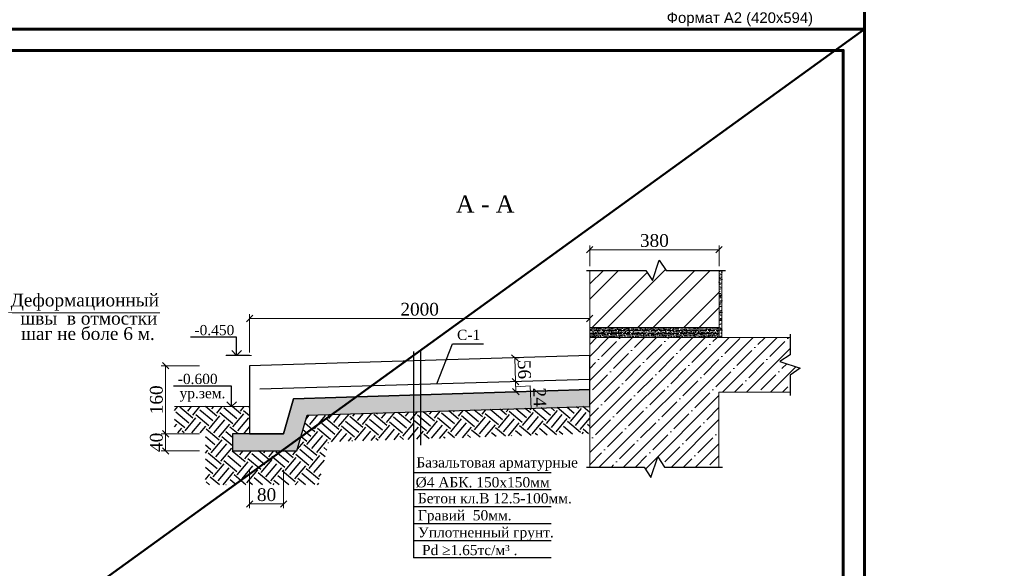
# Model space of a CAD drawing. Header units: millimetres. Extents: x 2063114 to 14983986, y -126020516 to 213791.
# Tile 50 of 256: x 2359920 to 2383080, y -1633675 to -1620778. Entities that reach past the tile are written whole.
import ezdxf
from ezdxf.enums import TextEntityAlignment as Align

# ---------------------------------------------------------------- set-up
doc = ezdxf.new("R2010")
doc.units = ezdxf.units.MM
doc.layers.get('Defpoints').update_dxf_attribs({"color": 6, "lineweight": 35})
for name, color, linetype, lineweight in [('_0', 7, 'Continuous', 20), ('Format', 7, 'Continuous', 35), ('Тонкие_вспом_GR', 7, 'Continuous', 13), ('Узлы', 7, 'Continuous', 30), ('Штрих_GR', 35, 'Continuous', 5), ('Штриховка', 253, 'Continuous', 9)]:
    doc.layers.add(name, color=color, linetype=linetype, lineweight=lineweight)
doc.layers.add('_print', color=6, linetype='Continuous', lineweight=60, plot=False)
doc.styles.get("Standard").update_dxf_attribs({"font": 'arial.ttf'})
doc.styles.add('TIMES', font='times.ttf')
doc.styles.add('TIMES NEW', font='times.ttf', dxfattribs={"height": 200})
doc.styles.add('Times New Roman', font='times.ttf')
doc.linetypes.add('ограждение1', pattern='A,6.35,-2.54,[133,ltypeshp.shx,S=2.54,R=0,X=-2.54,Y=0],-2.54,25.4', length=36.83)
doc.dimstyles.new('Миржалол 10', dxfattribs={"dimtxt": 300, "dimasz": 150, "dimexe": 100, "dimexo": 100, "dimgap": 63, "dimtad": 1, "dimdec": 0, "dimlfac": 0.1, "dimtxsty": 'Times New Roman', "dimblk": 'OBLIQUE', "dimcen": 100, "dimclrd": 256, "dimclre": 256, "dimclrt": 256, "dimadec": 0, "dimazin": 0, "dimtfac": 1, "dimtdec": 0, "dimtmove": 1, "dimatfit": 3, "dimfxl": 800, "dimfxlon": 1, "dimlwd": 13, "dimlwe": 13, "dimarcsym": 0})
doc.dimstyles.new('Миржалол10', dxfattribs={"dimtxt": 300, "dimasz": 150, "dimexe": 100, "dimexo": 100, "dimgap": 63, "dimtad": 1, "dimdec": 0, "dimlfac": 0.1, "dimtxsty": 'Times New Roman', "dimblk": 'OBLIQUE', "dimcen": 100, "dimclrd": 256, "dimclre": 256, "dimclrt": 256, "dimadec": 0, "dimazin": 0, "dimtfac": 1, "dimtdec": 0, "dimtmove": 1, "dimatfit": 3, "dimfxl": 800, "dimfxlon": 1, "dimlwd": 13, "dimlwe": 13, "dimarcsym": 0})

# ---------------------------------------------------------------- blocks, each defined once
blk = doc.blocks.new('_Oblique')
at = {"color": 0, "linetype": 'ByBlock', "lineweight": -2}
blk.add_line((-0.5, -0.5), (0.5, 0.5), dxfattribs=at)
blk = doc.blocks.new('*D1161')
at = {"linetype": 'Continuous', "lineweight": 13, "ltscale": 300, "transparency": 16777216}
for p, q in [((2365327, -1628602), (2365327, -1627702)), ((2365327, -1627802), (2373329, -1627802)), ((2373329, -1628574), (2373329, -1627702))]:
    blk.add_line(p, q, dxfattribs=at)
at = {"layer": 'Defpoints', "color": 0, "lineweight": 30, "ltscale": 300, "transparency": 16777216}
for p in [(2373329, -1627802), (2373329, -1628674), (2365327, -1628914)]:
    blk.add_point(p, dxfattribs=at)
at = {"lineweight": 13, "ltscale": 300, "transparency": 16777216, "xscale": 150, "yscale": 150, "zscale": 150, "rotation": 180}
blk.add_blockref('_Oblique', (2365327, -1627802), dxfattribs=at)
at = {"lineweight": 13, "ltscale": 300, "transparency": 16777216, "xscale": 150, "yscale": 150, "zscale": 150}
blk.add_blockref('_Oblique', (2373329, -1627802), dxfattribs=at)
at = {"ltscale": 300, "transparency": 16777216, "insert": (2369328, -1627586), "char_height": 300, "attachment_point": 5, "style": 'Times New Roman'}
blk.add_mtext('2000', dxfattribs=at)
blk = doc.blocks.new('*D1162')
at = {"linetype": 'Continuous', "lineweight": 13, "ltscale": 300, "transparency": 16777216}
for p, q in [((2364151, -1628914), (2363251, -1628914)), ((2363351, -1628914), (2363351, -1630514)), ((2364151, -1630514), (2363251, -1630514))]:
    blk.add_line(p, q, dxfattribs=at)
at = {"layer": 'Defpoints', "color": 0, "lineweight": 30, "ltscale": 300, "transparency": 16777216}
for p in [(2365327, -1628914), (2363351, -1630514), (2364927, -1630514)]:
    blk.add_point(p, dxfattribs=at)
at = {"lineweight": 13, "ltscale": 300, "transparency": 16777216, "xscale": 150, "yscale": 150, "zscale": 150}
for p, rotation in [((2363351, -1628914), 90), ((2363351, -1630514), 270)]:
    blk.add_blockref('_Oblique', p, dxfattribs=dict(at, rotation=rotation))
at = {"ltscale": 300, "transparency": 16777216, "insert": (2363136, -1629714), "char_height": 300, "attachment_point": 5, "rotation": 90, "style": 'Times New Roman'}
blk.add_mtext('160', dxfattribs=at)
blk = doc.blocks.new('*D1174')
at = {"linetype": 'Continuous', "lineweight": 13, "ltscale": 300, "transparency": 16777216}
for p, q in [((2364151, -1630514), (2363251, -1630514)), ((2363351, -1630514), (2363351, -1630914)), ((2364151, -1630914), (2363251, -1630914))]:
    blk.add_line(p, q, dxfattribs=at)
at = {"layer": 'Defpoints', "color": 0, "lineweight": 30, "ltscale": 300, "transparency": 16777216}
for p in [(2364927, -1630514), (2363351, -1630914), (2364927, -1630914)]:
    blk.add_point(p, dxfattribs=at)
at = {"lineweight": 13, "ltscale": 300, "transparency": 16777216, "xscale": 150, "yscale": 150, "zscale": 150}
for p, rotation in [((2363351, -1630514), 90), ((2363351, -1630914), 270)]:
    blk.add_blockref('_Oblique', p, dxfattribs=dict(at, rotation=rotation))
at = {"ltscale": 300, "transparency": 16777216, "insert": (2363136, -1630714), "char_height": 300, "attachment_point": 5, "rotation": 90, "style": 'Times New Roman'}
blk.add_mtext('40', dxfattribs=at)
blk = doc.blocks.new('*D1156')
at = {"linetype": 'Continuous', "lineweight": 13, "ltscale": 300, "transparency": 16777216}
for p, q in [((2365327, -1631361), (2365327, -1632261)), ((2366127, -1631361), (2366127, -1632261)), ((2365327, -1632161), (2366127, -1632161))]:
    blk.add_line(p, q, dxfattribs=at)
at = {"layer": 'Defpoints', "color": 0, "lineweight": 30, "ltscale": 300, "transparency": 16777216}
for p in [(2365327, -1630514), (2366127, -1630514), (2366127, -1632161)]:
    blk.add_point(p, dxfattribs=at)
at = {"lineweight": 13, "ltscale": 300, "transparency": 16777216, "xscale": 150, "yscale": 150, "zscale": 150, "rotation": 180}
blk.add_blockref('_Oblique', (2365327, -1632161), dxfattribs=at)
at = {"lineweight": 13, "ltscale": 300, "transparency": 16777216, "xscale": 150, "yscale": 150, "zscale": 150}
blk.add_blockref('_Oblique', (2366127, -1632161), dxfattribs=at)
at = {"ltscale": 300, "transparency": 16777216, "insert": (2365727, -1631946), "char_height": 300, "attachment_point": 5, "style": 'Times New Roman'}
blk.add_mtext('80', dxfattribs=at)
blk = doc.blocks.new('*D1157')
at = {"linetype": 'Continuous', "lineweight": 13, "ltscale": 300, "transparency": 16777216}
for p, q in [((2373329, -1626572), (2373329, -1626087)), ((2373329, -1626187), (2376369, -1626187)), ((2376369, -1626572), (2376369, -1626087))]:
    blk.add_line(p, q, dxfattribs=at)
at = {"layer": 'Defpoints', "color": 0, "lineweight": 30, "ltscale": 300, "transparency": 16777216}
for p in [(2376369, -1626187), (2373329, -1626672), (2376369, -1626672)]:
    blk.add_point(p, dxfattribs=at)
at = {"lineweight": 13, "ltscale": 300, "transparency": 16777216, "xscale": 150, "yscale": 150, "zscale": 150, "rotation": 180}
blk.add_blockref('_Oblique', (2373329, -1626187), dxfattribs=at)
at = {"lineweight": 13, "ltscale": 300, "transparency": 16777216, "xscale": 150, "yscale": 150, "zscale": 150}
blk.add_blockref('_Oblique', (2376369, -1626187), dxfattribs=at)
at = {"ltscale": 300, "transparency": 16777216, "insert": (2374849, -1625971), "char_height": 300, "attachment_point": 5, "style": 'Times New Roman'}
blk.add_mtext('380', dxfattribs=at)
blk = doc.blocks.new('*D1173')
at = {"linetype": 'Continuous', "lineweight": 13, "ltscale": 300, "transparency": 16777216}
for p, q in [((2371567, -1628727), (2371667, -1628724)), ((2371584, -1629287), (2371567, -1628727)), ((2371584, -1629287), (2371684, -1629284))]:
    blk.add_line(p, q, dxfattribs=at)
at = {"layer": 'Defpoints', "color": 0, "lineweight": 30, "ltscale": 300, "transparency": 16777216}
for p in [(2371567, -1628727), (2371567, -1628727), (2371584, -1629287)]:
    blk.add_point(p, dxfattribs=at)
at = {"lineweight": 13, "ltscale": 300, "transparency": 16777216, "xscale": 150, "yscale": 150, "zscale": 150}
for p, rotation in [((2371567, -1628727), 91.71798297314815), ((2371584, -1629287), 271.7179829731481)]:
    blk.add_blockref('_Oblique', p, dxfattribs=dict(at, rotation=rotation))
at = {"ltscale": 300, "transparency": 16777216, "insert": (2371791, -1629000), "char_height": 300, "attachment_point": 5, "rotation": 271.718, "style": 'Times New Roman'}
blk.add_mtext('56', dxfattribs=at)
blk = doc.blocks.new('*D1185')
at = {"linetype": 'Continuous', "lineweight": 13, "ltscale": 300, "transparency": 16777216}
for p, q in [((2371584, -1629287), (2371484, -1629289)), ((2371584, -1629287), (2371591, -1629524)), ((2371588, -1629405), (2371931, -1629387)), ((2371931, -1629387), (2371948, -1629931)), ((2371591, -1629524), (2371491, -1629527))]:
    blk.add_line(p, q, dxfattribs=at)
at = {"layer": 'Defpoints', "color": 0, "lineweight": 30, "ltscale": 300, "transparency": 16777216}
for p in [(2371584, -1629287), (2371591, -1629524), (2371592, -1629524)]:
    blk.add_point(p, dxfattribs=at)
at = {"lineweight": 13, "ltscale": 300, "transparency": 16777216, "xscale": 150, "yscale": 150, "zscale": 150}
for p, rotation in [((2371584, -1629287), 91.71798297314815), ((2371591, -1629524), 271.7179829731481)]:
    blk.add_blockref('_Oblique', p, dxfattribs=dict(at, rotation=rotation))
at = {"ltscale": 300, "transparency": 16777216, "insert": (2372152, -1629653), "char_height": 300, "attachment_point": 5, "rotation": 271.718, "style": 'Times New Roman'}
blk.add_mtext('24', dxfattribs=at)
blk = doc.blocks.new('*U1590')
at = {"color": 0, "ltscale": 25}
blk.add_lwpolyline([(-59400, 42000), (0, 42000), (0, 0), (-59400, 0)], close=True, dxfattribs=at)
at = {"color": 0, "lineweight": 60, "ltscale": 25}
blk.add_lwpolyline([(-57400, 41500), (-500, 41500), (-500, 500), (-57400, 500)], close=True, dxfattribs=at)
at = {"color": 0, "insert": (-2932, 396), "char_height": 250, "width": 4526.16, "attachment_point": 2}
blk.add_mtext('Формат А2 (420х594)', dxfattribs=at)

msp = doc.modelspace()

# ---------------------------------------------------------------- hatches: boundary and pattern name
at = {"lineweight": 5, "ltscale": 100}
h = msp.add_hatch(dxfattribs=at)
h.set_pattern_fill('GRAVEL', color=256, scale=12)
h.set_pattern_definition([(228.0127875, (-23651032.782, -9284573.778), (-2438.400000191, -2743.19999983), [41.0065728, -4059.6580367]), (184.969741, (-23651060.214, -9284604.258), (3657.599998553, 304.800017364), [70.3685664, -6966.4858672]), (132.5104471, (-23651130.318, -9284610.354), (3048.000001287, -3352.79999883), [49.6177824, -4912.1667353]), (267.273689, (-23651249.19, -9284686.554), (304.800000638, 6095.999999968), [64.0805424, -6343.972491]), (292.83365418, (-23651252.238, -9284750.562), (-1524.000000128, 3657.599999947), [62.836044, -6220.7769294]), (357.273689, (-23651227.854, -9284808.474), (-6095.999999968, 304.800000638), [64.0805424, -6343.972491]), (37.69424047, (-23651163.846, -9284811.522), (-3962.3999998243, -3048.000000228), [84.7432392, -8389.5738377]), (72.25532837, (-23651096.79, -9284759.706), (2133.6000005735, 6705.5999998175), [80.0063424, -7920.6307922]), (121.42956562, (-23651072.406, -9284683.506), (-2438.400000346, 3962.399999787), [64.29756, -6365.465484]), (175.2363583, (-23651105.934, -9284628.642), (3352.799999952, -304.800000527), [73.4055936, -3596.872434]), (222.3974378, (-23651179.086, -9284622.546), (-3657.599999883, -3352.8000001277), [94.9293504, -9398.0127015]), (138.81407483, (-23650947.438, -9284689.602), (-2133.599999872, 1828.80000015), [32.4005448, -3207.667899]), (171.4692344, (-23650971.822, -9284668.266), (3962.400000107, -609.5999993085), [61.6418376, -6102.5566796]), (225, (-23651032.78, -9284659.12), (-4e-14, -304.8), [43.1051208, -387.947173]), (203.19859051, (-23651054.118, -9284622.546), (1524.00000004, 609.599999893), [23.2129584, -2298.0746843]), (291.8014095, (-23651075.454, -9284631.69), (-304.80000006, 914.39999998), [32.8278744, -1608.5703588]), (30.96375653, (-23651063.26, -9284662.17), (914.40000002, 609.59999997), [53.3183592, -1723.9557783]), (161.5650512, (-23651017.54, -9284634.74), (609.6, -304.79999997), [38.5544568, -925.307774]), (16.389540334, (-23651252.238, -9284631.69), (3048, 914.4), [54.01056, -5347.0592007]), (70.34617594, (-23651200.422, -9284616.45), (-1219.200000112, -3352.79999996), [45.3118728, -4485.8658814]), (293.19859051, (-23651017.54, -9284573.778), (-609.599999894, 1524.00000004), [46.425612, -2274.8620307]), (343.61045967, (-23650999.254, -9284616.45), (-3048.000000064, 914.399999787), [54.01056, -5347.0592007]), (339.44395478, (-23651252.238, -9284820.666), (-1524, 609.6), [52.084224, -2552.1281176]), (294.7751406, (-23651203.47, -9284838.954), (-1524.000001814, 3352.799999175), [43.6406544, -4320.4312057]), (66.80140949, (-23651014.494, -9284878.578), (609.599999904, 1524.00000004), [46.425612, -2274.8620307]), (17.35402464, (-23650996.206, -9284835.906), (-3962.399999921, -1219.200000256), [51.0939288, -5058.2851176]), (69.44395478, (-23651163.846, -9284878.578), (-609.60000001, -1523.999999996), [26.042112, -2578.1702296]), (101.30993247, (-23651032.78, -9284878.58), (-304.8, 1219.2), [15.541752, -1538.6393957]), (165.96375653, (-23651035.83, -9284863.34), (914.4, -304.8), [62.836044, -1193.8865507]), (186.00900596, (-23651096.79, -9284848.098), (3047.999999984, 304.8000001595), [58.23204, -5764.9637836]), (303.69006753, (-23651063.26, -9284689.6), (-304.80000004, 609.59999998), [43.9588656, -1055.013163]), (353.15722659, (-23651038.878, -9284726.178), (5181.600000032, -609.5999997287), [76.7468112, -7597.9210878]), (60.9453959, (-23650962.678, -9284735.322), (-1219.200000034, -2133.59999998), [31.3809888, -3106.7270782]), (90, (-23650947.44, -9284707.9), (-304.8, 304.8), [18.288, -286.512]), (120.25643716, (-23651102.886, -9284838.954), (1219.19999985, -2133.600000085), [42.3440352, -4192.0728928]), (48.0127875, (-23651124.222, -9284802.378), (2438.400000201, 2743.199999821), [82.0131456, -4018.651464]), (0, (-23651069.36, -9284741.42), (304.8, 304.8), [79.248, -225.552]), (325.3048465, (-23650990.11, -9284741.418), (3048.000001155, -2133.59999835), [48.1931472, -4771.118007]), (254.0546041, (-23650950.486, -9284768.85), (-304.79999998, -1219.200000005), [44.3794896, -2174.5980047]), (207.64597536, (-23650962.678, -9284811.522), (-5791.200000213, -3047.9999995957), [72.257412, -7153.4957308]), (175.42607874, (-23651026.686, -9284845.05), (-3962.4, 304.8), [76.4435352, -7567.9015747])])
h.paths.add_polyline_path([(2364926.63736, -1630914.06534), (2366442.17183, -1630914.06534), (2366680.51699, -1630078.58416), (2373328.63111, -1629869.89034), (2373328.63111, -1629469.69332), (2366362.64066, -1629688.36523), (2366126.63736, -1630514.06534), (2364926.63736, -1630514.06534)])
at = {"ltscale": 100}
h = msp.add_hatch(dxfattribs=at)
h.set_pattern_fill('EARTH', color=251, scale=1600, angle=50)
h.set_pattern_definition([(50, (599416.4, -893505.4), (-49.30273, 563.53282), [400, -400]), (50, (599301.48, -893409), (-49.30273, 563.53282), [400, -400]), (50, (599186.57, -893312.58), (-49.30273, 563.53282), [400, -400]), (140, (599180.4, -893242.13), (-563.53282, -49.30273), [400, -400]), (140, (599276.82, -893127.23), (-563.53282, -49.30273), [400, -400]), (140, (599373.24, -893012.32), (-563.53282, -49.30273), [400, -400])])
h.paths.add_polyline_path([(2373328.63111, -1629869.91269), (2366680.51699, -1630078.58416), (2366442.17183, -1630914.06534), (2364926.63736, -1630914.06534), (2364926.63736, -1630514.06534), (2365326.63736, -1630514.06534), (2365326.63736, -1629874.06534), (2363561.45527, -1629874.06534), (2363561.45527, -1630491.47186), (2364286.63736, -1630491.47186), (2364286.63736, -1631714.06534), (2366947.02698, -1631714.06534), (2367188.98995, -1630703.47387), (2373328.63111, -1630510.2063)])
at = {"layer": 'Узлы', "lineweight": 20}
h = msp.add_hatch(dxfattribs=at)
h.set_pattern_fill('ANSI32', color=0, scale=80)
h.set_pattern_definition([(45, (-3188079.4, -5092408.2), (-538.81537, 538.81537), []), (45, (-3187720.2, -5092408.2), (-538.81537, 538.81537), [])])
h.paths.add_polyline_path([(2374644.36896, -1626671.58204), (2373329.36896, -1626671.58204), (2373329.36896, -1628012.46627), (2376369.36896, -1628012.46627), (2376369.36896, -1626671.58204), (2375124.36896, -1626671.58204), (2374964.36896, -1626431.58204), (2374804.36896, -1626911.58204)])
h = msp.add_hatch(dxfattribs=at)
h.set_pattern_fill('AR-CONC', color=256, scale=0.8)
h.set_pattern_definition([(50, (-3188159.38, -5092408.23), (145.7477352, -12.7512684), [15.24, -167.64]), (355, (-3188159.38, -5092408.23), (-28.194737, 152.8454762), [12.192, -134.1124673]), (100.4514447, (-3188147.23, -5092409.3), (117.5529977, 140.0942015), [12.952007, -142.4721957]), (46.1842, (-3188159.38, -5092367.6), (216.8632327, -33.6338623), [22.86, -251.46]), (96.6355576, (-3188141.3, -5092370.4), (189.923307, 197.9409), [19.4280185, -213.7084865]), (351.184151, (-3188159.38, -5092367.6), (189.923307, 197.9409), [18.287974, -201.1677855]), (21, (-3188139.06, -5092377.75), (121.291513, -81.8121585), [15.24, -167.64]), (326, (-3188139.06, -5092377.75), (49.4416227, 147.350373), [12.192, -134.112]), (71.451445, (-3188128.95, -5092384.57), (170.7331354, 65.538215), [12.952007, -142.47195]), (37.5, (-3188159.38, -5092408.23), (2.4708826, 67.6440311), [0, -132.4864, 0, -136.144, 0, -134.62]), (7.5, (-3188159.38, -5092408.23), (53.45573, 80.14445985), [0, -77.6224, 0, -129.4384, 0, -51.308]), (327.5, (-3188204.69, -5092408.23), (108.47247613, -4.5829952), [0, -50.8, 0, -158.496, 0, -210.312]), (317.5, (-3188225.01, -5092408.23), (118.5033451, 20.3411928), [0, -66.04, 0, -105.2576, 0, -149.352])])
h.paths.add_polyline_path([(2373329.36896, -1628012.46627), (2376369.36896, -1628012.46627), (2376369.36896, -1628252.46627), (2373329.36896, -1628252.46627)])
h = msp.add_hatch(dxfattribs=at)
h.set_pattern_fill('GOST_WOOD', color=256, scale=16, angle=90)
h.set_pattern_definition([(180, (-3188159.38, -5092408.23), (1e-14, 96), [160, -32]), (180, (-3188127.38, -5092376.23), (1e-14, 96), [96, -24, 48, -24]), (180, (-3188079.38, -5092344.23), (1e-14, 96), [160, -32])])
h.paths.add_polyline_path([(2373329.36896, -1628012.46627), (2376369.36896, -1628012.46627), (2376369.36896, -1628252.46627), (2373329.36896, -1628252.46627)])
at = {"layer": 'Штрих_GR', "ltscale": 2}
h = msp.add_hatch(dxfattribs=at)
h.set_pattern_fill('AR-SAND', color=0, scale=2.1, style=0)
h.set_pattern_definition([(37.5, (1748198.83, -1556657.64), (-3.360066, 102.77678), [0, -81.0768, 0, -90.678, 0, -86.6775]), (7.5, (1748198.83, -1556657.64), (94.39989, 150.53327), [0, -43.7388, 0, -73.0758, 0, -28.0035]), (327.5, (1748133.225, -1556657.64), (166.108398, 0.301809), [0, -26.67, 0, -96.012, 0, -125.349]), (317.5, (1748133.23, -1556657.64), (160.346855, 46.815158), [0, -13.335, 0, -62.9412, 0, -72.009])])
h.paths.add_polyline_path([(2376439.36896, -1626671.58204), (2376369.36896, -1626671.58204), (2376369.36896, -1628252.46627), (2376439.36896, -1628252.46627)])
at = {"layer": 'Штриховка', "lineweight": 9}
h = msp.add_hatch(dxfattribs=at)
h.set_pattern_fill('ANSI35', color=0, scale=1600)
h.set_pattern_definition([(45, (5018680.75, 411374.55), (-282.842712, 282.842712), []), (45, (5018963.6, 411374.55), (-282.842712, 282.842712), [500, -100, 0, -100])])
h.paths.add_polyline_path([(2373329.36896, -1631297.55045), (2374609.00004, -1631297.55045), (2374769.00004, -1631537.55045), (2374929.00004, -1631057.55045), (2375089.00004, -1631297.55045), (2376368.63111, -1631297.55045), (2376368.63111, -1629533.79962), (2378039.08869, -1629533.79962), (2378039.08869, -1629133.13295), (2378279.08869, -1628973.13295), (2377799.08869, -1628813.13295), (2378039.08869, -1628653.13295), (2378039.08869, -1628254.18403), (2373329.36896, -1628252.46627)])

# ---------------------------------------------------------------- linework, layer by layer
at = {"color": 7}
msp.add_line((2365326.63736, -1628672.06534), (2364780.39237, -1628672.06534), dxfattribs=at)
at = {"linetype": 'ByBlock'}
for points in [[(2373249.36896, -1626671.58204), (2374644.36896, -1626671.58204), (2374804.36896, -1626911.58204), (2374964.36896, -1626431.58204), (2375124.36896, -1626671.58204), (2376519.36896, -1626671.58204)], [(2378039.08869, -1628172.46627), (2378039.08869, -1628653.13295), (2377799.08869, -1628813.13295), (2378279.08869, -1628973.13295), (2378039.08869, -1629133.13295), (2378039.08869, -1629613.79962)], [(2373249.36896, -1631297.55045), (2374609.00004, -1631297.55045), (2374769.00004, -1631537.55045), (2374929.00004, -1631057.55045), (2375089.00004, -1631297.55045), (2376448.63111, -1631297.55045)]]:
    msp.add_lwpolyline(points, dxfattribs=at)
at = {"lineweight": 20}
for points in [[(2376369.36896, -1626671.58204), (2376369.36896, -1628012.46627), (2373329.36896, -1628012.46627), (2373329.36896, -1626671.58204)], [(2373329.36896, -1628252.46627), (2373329.36896, -1631297.55045), (2373329.36896, -1631297.55045)], [(2376369.36896, -1628252.46627), (2378039.08869, -1628252.46627)], [(2376368.63111, -1631297.55045), (2376368.63111, -1631297.55045), (2376368.63111, -1629533.79962), (2378039.08869, -1629533.79962)], [(2365326.63736, -1629874.06534), (2363561.45527, -1629874.06534)]]:
    msp.add_lwpolyline(points, dxfattribs=at)
at = {"color": 5, "lineweight": 20}
msp.add_lwpolyline([(2376369.36896, -1626671.58204), (2376369.36896, -1628012.46627)], dxfattribs=at)
at = {"lineweight": 20}
msp.add_lwpolyline([(2373329.36896, -1628012.46627), (2376369.36896, -1628012.46627), (2376369.36896, -1628252.46627), (2373329.36896, -1628252.46627)], close=True, dxfattribs=at)
at = {"linetype": 'Continuous', "ltscale": 100}
msp.add_lwpolyline([(2369734.92797, -1629341.96062), (2370099.29649, -1628395.00283), (2370831.49201, -1628395.00283)], dxfattribs=at)
at = {"lineweight": 20, "ltscale": 10}
msp.add_lwpolyline([(2365369.50269, -1628672.06534), (2364767.50248, -1628672.06534)], dxfattribs=at)
at = {"lineweight": 30, "ltscale": 100}
msp.add_lwpolyline([(2373328.63111, -1628674.06534), (2365326.63736, -1628914.06534), (2365326.63736, -1630514.06534), (2366126.63736, -1630514.06534), (2366362.64066, -1629688.36523), (2373328.63111, -1629469.79528), (2373328.63111, -1628674.06534)], dxfattribs=at)
at = {"color": 251, "linetype": 'ограждение1', "lineweight": 30, "ltscale": 10}
msp.add_lwpolyline([(2373327.53292, -1629234.20601), (2365566.63736, -1629466.98203)], dxfattribs=at)
at = {"ltscale": 100}
msp.add_lwpolyline([(2364926.63736, -1630914.06534), (2366442.17183, -1630914.06534), (2366680.51699, -1630078.58416), (2373329.36896, -1629869.89034), (2373329.36896, -1629469.69332), (2366362.64066, -1629688.36523), (2366126.63736, -1630514.06534), (2364926.63736, -1630514.06534), (2364926.63736, -1630914.06534)], dxfattribs=at)
at = {"layer": '_0', "color": 1, "lineweight": 50}
msp.add_lwpolyline([(2379792.08613, -1621001.43901), (2322392.08613, -1662501.43901)], dxfattribs=at)
at = {"layer": '_print', "ltscale": 100}
for points in [[(2379792.08613, -1621001.43901), (2320392.08613, -1621001.43901), (2320392.08613, -1579001.43901), (2379792.08613, -1579001.43901)], [(2379792.08613, -1663001.43901), (2320392.08613, -1663001.43901), (2320392.08613, -1621001.43901), (2379792.08613, -1621001.43901)]]:
    msp.add_lwpolyline(points, close=True, dxfattribs=at)
at = {"layer": 'Format', "color": 0, "lineweight": 25, "ltscale": 0.4}
for p, q in [((2365020.47988, -1628241.84005), (2363938.43785, -1628241.84005)), ((2365020.47988, -1628672.06534), (2365020.47988, -1628244.12719)), ((2364909.62993, -1628556.64112), (2365022.76702, -1628669.7782)), ((2365022.76702, -1628669.7782), (2365135.9041, -1628556.64112)), ((2369183.11502, -1628577.36831), (2369183.11502, -1633432.0689)), ((2364903.42648, -1629390.1909), (2363537.02776, -1629390.1909)), ((2364903.42648, -1629874.06534), (2364903.42648, -1629390.1909)), ((2364790.28939, -1629760.92826), (2364903.42648, -1629874.06534)), ((2364903.42648, -1629874.06534), (2365016.56356, -1629760.92826)), ((2372424.10164, -1631432.0689), (2369183.11502, -1631432.0689)), ((2372424.10164, -1631832.0689), (2369183.11502, -1631832.0689)), ((2372424.10164, -1632232.0689), (2369183.11502, -1632232.0689)), ((2372424.10164, -1632632.0689), (2369183.11502, -1632632.0689)), ((2372424.10164, -1633032.0689), (2369183.11502, -1633032.0689)), ((2372424.10164, -1633432.0689), (2369183.11502, -1633432.0689))]:
    msp.add_line(p, q, dxfattribs=at)
at = {"layer": 'Format', "color": 0, "lineweight": 30}
msp.add_line((2369344.85244, -1628577.36831), (2369344.85244, -1630782.53007), dxfattribs=at)
at = {"layer": 'Format', "color": 5, "lineweight": 9, "ltscale": 100, "elevation": 10353.36}
msp.add_lwpolyline([(2363214.03109, -1627666.68976), (2359657.01428, -1627666.68975), (2358768.7044, -1630501.30836)], dxfattribs=at)
at = {"layer": 'Тонкие_вспом_GR', "color": 0, "ltscale": 2}
for p, q in [((2376369.36896, -1626671.58204), (2376369.36896, -1628012.46627)), ((2376439.36896, -1626671.58204), (2376439.36896, -1628252.46627))]:
    msp.add_line(p, q, dxfattribs=at)

# ---------------------------------------------------------------- block references
for p in [(2379792.08613, -1621001.43901), (2379792.08613, -1663001.43901)]:
    msp.add_blockref('*U1590', p)

# ---------------------------------------------------------------- texts
at = {"ltscale": 300, "style": 'Times New Roman'}
for s, p in [('Деформационный', (2359707.60278, -1627518.35178, 13099.24)), ('швы  в отмостки ', (2359936.83522, -1627946.30653, 13099.24)), ('шаг не боле 6 м.', (2359953.2881, -1628307.27328))]:
    msp.add_text(s, height=300, rotation=0.000000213, dxfattribs=at).set_placement(p)
for s, p in [(' -0.450', (2364454.74597, -1628194.74727)), (' -0.600', (2364062.08655, -1629343.09811))]:
    msp.add_text(s, height=240, dxfattribs=at).set_placement(p, align=Align.CENTER)
msp.add_text('ур.зем.', height=240, dxfattribs=at).set_placement((2364219.7037, -1629558.20143), align=Align.MIDDLE_CENTER)
for s, p in [('Бетон кл.В 12.5-100мм.', (2369286.4312, -1632148.02688)), ('Гравий  50мм.', (2369286.4312, -1632548.02688)), ('Уплотненный грунт.', (2369286.4312, -1632948.02688)), ('Pd ≥1.65тс/м³ .', (2369383.06022, -1633365.28309))]:
    msp.add_text(s, height=240, dxfattribs=at).set_placement(p)
at = {"color": 0, "insert": (2341639.85766, -1616395.96061), "char_height": 300, "width": 17944.4294896, "attachment_point": 1, "style": 'TIMES'}
msp.add_mtext('\\pi-900,l900,t900;1.^IДанный лист см. c л. 40 и чертежами раздела АР.\\P2.^IСварку  вести электродами типа Э-42A (ГОСТ 9467-75*), h шв=6мм по длине касания.\\P3.^IМеталлические конструкции и сварочные швы после изготовления огрунтовать грунтовкой ГФ-021 ГОСТ 25129-82. После монтажа окрасить эмалью ПФ-115 ГОСТ(6465-91) в 2 слоя. ', dxfattribs=at)
at = {"ltscale": 300, "char_height": 240, "style": 'Times New Roman'}
for s, insert, width, attachment_point in [('C-1', (2370207.65937, -1628066.98041), 540.5776748, 1), ('Базальтовая арматурные', (2371150.07839, -1631225.12646), 3712.7812503, 5), ('Ø4 АБК. {\\C0;150х150мм}', (2370809.67731, -1631656.88114), 3712.7812503, 5)]:
    msp.add_mtext(s, dxfattribs=dict(at, insert=insert, width=width, attachment_point=attachment_point))
at = {"layer": 'Format', "color": 0, "insert": (2370181.30956, -1624911.52473), "char_height": 400, "width": 1342.4282624, "attachment_point": 1, "style": 'TIMES NEW'}
msp.add_mtext('A - A', dxfattribs=at)

# ---------------------------------------------------------------- dimensions: what is measured, and where the dimension line sits
at = {"ltscale": 300}
for base, p1, p2, text, dimstyle, picture, middle in [((2376369.36896, -1626186.88612), (2373329.36896, -1626671.58204), (2376369.36896, -1626671.58204), '380', 'Миржалол10', '*D1157', (2374849.36896, -1625971.29059)), ((2373328.63111, -1627801.79207), (2365326.63736, -1628914.06534), (2373328.63111, -1628674.06534), '2000', 'Миржалол 10', '*D1161', (2369327.63424, -1627586.19654))]:
    dim = msp.add_linear_dim(base=base, p1=p1, p2=p2, text=text, dimstyle=dimstyle, override={"dimtxt": 300, "dimtxsty": 'Times New Roman', "dimclrt": 256}, dxfattribs=at)
    dim.commit()
    dim.dimension.update_dxf_attribs({"geometry": picture, "text_midpoint": middle})
for base, p1, p2, angle, picture, middle in [((2371567.18762, -1628726.89537), (2371583.97213, -1629286.50141), (2371567.18762, -1628726.89537), 271.717982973, '*D1173', (2371575.57987, -1629006.69839)), ((2363351.20839, -1630914.06534), (2364926.63736, -1630514.06534), (2364926.63736, -1630914.06534), 90, '*D1174', (2363351.20839, -1630714.06534))]:
    dim = msp.add_linear_dim(base=base, p1=p1, p2=p2, angle=angle, dimstyle='Миржалол 10', override={"dimtxt": 300, "dimtxsty": 'Times New Roman', "dimclrt": 256}, dxfattribs=at)
    dim.commit()
    dim.dimension.update_dxf_attribs({"geometry": picture, "text_midpoint": middle, "dimtype": 160})
dim = msp.add_linear_dim(base=(2363351.20839, -1630514.06534), p1=(2365326.63736, -1628914.06534), p2=(2364926.63736, -1630514.06534), angle=90, dimstyle='Миржалол 10', override={"dimtxt": 300, "dimtxsty": 'Times New Roman', "dimclrt": 256}, dxfattribs=at)
dim.commit()
dim.dimension.update_dxf_attribs({"geometry": '*D1162', "text_midpoint": (2363135.61286, -1629714.06534)})
dim = msp.add_linear_dim(base=(2371591.10489, -1629524.31201), p1=(2371583.97213, -1629286.50141), p2=(2371591.93598, -1629524.28708), angle=271.717982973, dimstyle='Миржалол 10', dxfattribs=at)
dim.commit()
dim.dimension.update_dxf_attribs({"geometry": '*D1185', "text_midpoint": (2371933.25542, -1629450.16361), "dimtype": 160})
dim = msp.add_linear_dim(base=(2366126.63736, -1632161.21791), p1=(2365326.63736, -1630514.06534), p2=(2366126.63736, -1630514.06534), dimstyle='Миржалол 10', override={"dimtxt": 300, "dimtxsty": 'Times New Roman', "dimclrt": 256}, dxfattribs=at)
dim.commit()
dim.dimension.update_dxf_attribs({"geometry": '*D1156', "text_midpoint": (2365726.63736, -1631945.62238)})

doc.saveas('drawing.dxf')
